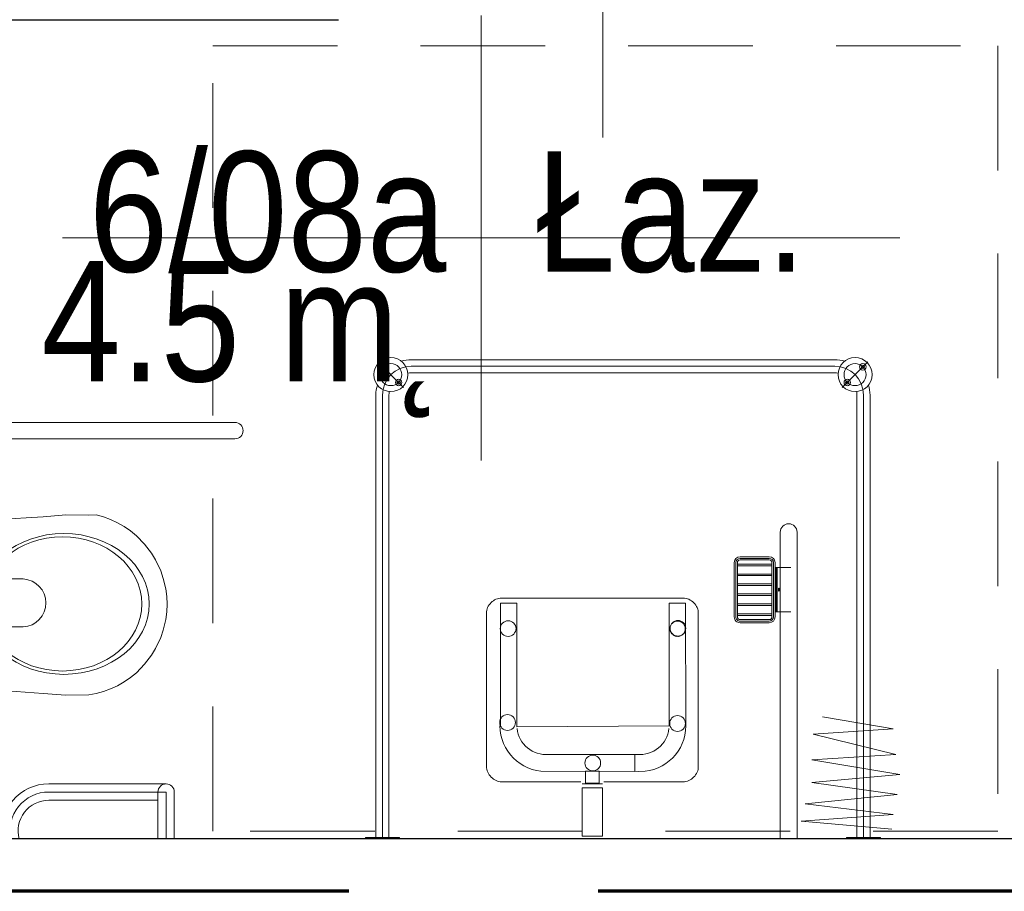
# Model space of a CAD drawing. Header units: centimetres. Extents: x -1631 to 21770, y -8842 to 3590.
# Tile 80 of 133: x 601 to 789, y 1006 to 1172. Entities that reach past the tile are written whole.
import ezdxf

# ---------------------------------------------------------------- set-up
doc = ezdxf.new("R2010")
doc.units = ezdxf.units.CM
doc.linetypes.add('Długa kreska', pattern=[142.875, 95.25, -47.625])
doc.linetypes.add('Ponad', pattern=[39.688, 23.813, -15.875])
for name, color, linetype, lineweight in [('A-ANNO-NOTE', 131, 'Continuous', 9), ('A-AREA-IDEN', 2, 'Continuous', 13), ('A-DETL', 90, 'Continuous', 9), ('A-FLOR-OVHD', 1, 'Ponad', 9), ('A-WALL', 113, 'Continuous', 13), ('P-SANR-FIXT', 6, 'Continuous', 9)]:
    doc.layers.add(name, color=color, linetype=linetype, lineweight=lineweight)
doc.styles.add('Arial_11', font='arial.ttf', dxfattribs={"width": 0.85, "height": 23})

# ---------------------------------------------------------------- blocks, each defined once
blk = doc.blocks.new('miska ustępowa dla N_35_5x54 wisząca koło narożna - Type 1-V7-6_piętro IV __13_80 m_ - stan projektowany')
at = {"layer": 'P-SANR-FIXT'}
for p, q in [((-1.4, -3.75), (-4.56, -48.31)), ((29.22, -48.31), (26.4, -3.75)), ((44.09, -84.95), (44.09, -3.75)), ((47.21, -84.95), (47.21, -3.75)), ((3.32, -30.06), (6.14, -30.06)), ((4.69, -28.65), (4.69, -31.45)), ((18.43, -30.06), (21.25, -30.06)), ((19.8, -28.65), (19.8, -31.45)), ((8.17, -39.35), (8.17, -44.47)), ((16.4, -38.08), (9.09, -38.08)), ((17.32, -44.47), (17.32, -39.35)), ((-4.56, -48.31), (-4.88, -52.64)), ((29.58, -52.64), (29.22, -48.31)), ((-24.94, -49.38), (-24.94, -70.25)), ((-23.38, -49.38), (-23.38, -71.81)), ((-21.82, -49.38), (-21.82, -71.81)), ((-4.88, -52.64), (-4.82, -57.07)), ((29.53, -57.07), (29.58, -52.64)), ((-4.82, -57.07), (-4.57, -58.43)), ((29.57, -58.43), (29.53, -57.07)), ((-4.57, -58.43), (-4.19, -59.84)), ((-4.19, -59.84), (-3.69, -61.21)), ((28.69, -61.21), (29.19, -59.84)), ((29.19, -59.84), (29.57, -58.43)), ((-3.69, -61.21), (-3.07, -62.53)), ((28.07, -62.53), (28.69, -61.21)), ((-3.07, -62.53), (-2.34, -63.8)), ((-2.34, -63.8), (-1.51, -65.01)), ((26.51, -65.01), (27.34, -63.8)), ((27.34, -63.8), (28.07, -62.53)), ((-1.51, -65.01), (-0.58, -66.14)), ((25.58, -66.14), (26.51, -65.01)), ((-0.58, -66.14), (1.02, -67.71)), ((1.02, -67.71), (2.75, -69.02)), ((22.25, -69.02), (23.98, -67.71)), ((23.98, -67.71), (25.58, -66.14)), ((2.75, -69.02), (4.01, -69.78)), ((20.99, -69.78), (22.25, -69.02)), ((-32.35, -70.25), (-23.38, -70.25)), ((4.01, -69.78), (6.13, -70.8)), ((6.13, -70.8), (7.56, -71.26)), ((7.56, -71.26), (9.56, -71.73)), ((15.44, -71.73), (17.44, -71.26)), ((17.44, -71.26), (18.87, -70.8)), ((18.87, -70.8), (20.99, -69.78)), ((-23.38, -71.81), (-32.35, -71.81)), ((-23.38, -73.37), (-32.35, -73.37)), ((9.56, -71.73), (11.02, -71.92)), ((11.02, -71.92), (12.5, -72)), ((12.5, -72), (13.98, -71.92)), ((13.98, -71.92), (15.44, -71.73))]:
    blk.add_line(p, q, dxfattribs=at)
for centre in [(4.69, -30.06), (19.8, -30.06)]:
    blk.add_circle(centre, 0.825, dxfattribs=at)
for centre, radius, start, end in [((9.34, -39.23), 1.17, 102.2339, 185.8899), ((16.15, -39.23), 1.17, 354.1101, 77.7661), ((-30.79, -49.38), 8.97, 0, 99.9996), ((-30.79, -49.38), 7.41, 0, 102.1327), ((-30.79, -49.38), 5.85, 0, 105.4382), ((12.74, -44.25), 4.58, 182.8022, 357.1978), ((-23.38, -71.81), 1.56, 0, 90), ((-23.38, -71.81), 1.56, 270, 0), ((45.65, -84.95), 1.56, 180, 360)]:
    blk.add_arc(centre, radius, start, end, dxfattribs=at)
for centre, major_axis, ratio in [((12.55, -52.26), (0, 16.33), 0.823529), ((12.55, -52.01), (0, 15.16), 0.845174)]:
    blk.add_ellipse(centre, major_axis=major_axis, ratio=ratio, dxfattribs=at)
blk = doc.blocks.new('brodzik natryskowy dla N - Type 1-2359079-6_piętro IV __13_80 m_ - stan projektowany')
at = {"layer": 'P-SANR-FIXT'}
for p, q in [((-42.55, -7.8), (-42.55, -7.5)), ((-39.3, -7.5), (-39.3, -92.3)), ((-36.05, -7.5), (-36.05, -7.8)), ((49.36, -7.8), (49.36, -7.5)), ((52.61, -7.5), (52.61, -92.5)), ((55.86, -7.5), (55.86, -7.8)), ((-44.73, -9.36), (-27.37, -10.89)), ((-36.05, -7.8), (-42.55, -7.8)), ((-40.55, -7.8), (-40.55, -92.3)), ((-38.05, -7.8), (-38.05, -92.3)), ((-26.61, -7.7), (-26.61, -66.1)), ((-23.41, -66.1), (-23.41, -7.7)), ((14.45, -8.02), (10.54, -8.02)), ((10.54, -8.02), (10.54, -17.29)), ((14.45, -8.02), (14.45, -17.29)), ((55.86, -7.8), (49.36, -7.8)), ((51.36, -7.8), (51.36, -92.3)), ((53.86, -7.8), (53.86, -92.3)), ((-27.37, -10.89), (-44.99, -12.17)), ((-44.99, -12.17), (-28.14, -14.21)), ((-28.14, -14.21), (-45.75, -16)), ((-45.75, -16), (-29.41, -18.3)), ((-29.41, -18.3), (-46.26, -19.83)), ((-6.17, -18.77), (-6.41, -18.93)), ((-5.92, -18.64), (-6.17, -18.77)), ((-5.66, -18.53), (-5.92, -18.64)), ((-5.39, -18.45), (-5.66, -18.53)), ((-5.12, -18.4), (-5.39, -18.45)), ((-4.84, -18.38), (-5.12, -18.4)), ((10.32, -18.38), (-4.84, -18.38)), ((10.54, -17.29), (14.45, -17.29)), ((14.44, -18.04), (10.55, -18.01)), ((13.8, -18.17), (11.19, -18.17)), ((11.19, -18.17), (11.19, -20.44)), ((13.8, -20.44), (13.8, -18.17)), ((30.14, -18.38), (14.73, -18.38)), ((30.36, -18.45), (30.1, -18.4)), ((30.62, -18.53), (30.14, -18.38)), ((30.87, -18.64), (30.62, -18.53)), ((31.12, -18.78), (30.87, -18.64)), ((31.36, -18.94), (31.12, -18.78)), ((-46.26, -19.83), (-29.41, -22.64)), ((-7.62, -20.51), (-7.7, -20.78)), ((-7.51, -20.25), (-7.62, -20.51)), ((-7.38, -20), (-7.51, -20.25)), ((-7.23, -19.75), (-7.38, -20)), ((-7.05, -19.52), (-7.23, -19.75)), ((-6.85, -19.31), (-7.05, -19.52)), ((-6.64, -19.11), (-6.85, -19.31)), ((-6.41, -18.93), (-6.64, -19.11)), ((0.75, -20.79), (1.58, -20.57)), ((1.58, -20.57), (2.44, -20.44)), ((2.44, -20.44), (4.41, -20.39)), ((22.33, -20.44), (3.78, -20.39)), ((4.41, -20.39), (4.41, -23.62)), ((11.19, -20.44), (13.8, -20.44)), ((23.2, -20.57), (22.33, -20.44)), ((24.03, -20.79), (23.2, -20.57)), ((31.59, -19.12), (31.36, -18.94)), ((31.81, -19.32), (31.59, -19.12)), ((32.01, -19.54), (31.81, -19.32)), ((32.19, -19.77), (32.01, -19.54)), ((32.35, -20.02), (32.19, -19.77)), ((32.49, -20.27), (32.35, -20.02)), ((32.6, -20.54), (32.49, -20.27)), ((32.68, -20.81), (32.6, -20.54)), ((-7.7, -20.78), (-7.74, -21.05)), ((-7.74, -21.05), (-7.74, -50.59)), ((-2.82, -22.95), (-2.2, -22.39)), ((-2.2, -22.39), (-1.53, -21.88)), ((-1.53, -21.88), (-0.81, -21.45)), ((-0.81, -21.45), (-0.05, -21.08)), ((-0.05, -21.08), (0.75, -20.79)), ((24.83, -21.08), (24.03, -20.79)), ((25.59, -21.45), (24.83, -21.08)), ((26.31, -21.88), (25.59, -21.45)), ((26.98, -22.39), (26.31, -21.88)), ((27.59, -22.95), (26.98, -22.39)), ((32.74, -21.08), (32.68, -20.81)), ((32.74, -21.36), (32.74, -21.08)), ((32.74, -50.88), (32.74, -21.36)), ((-29.41, -22.64), (-45.5, -23.66)), ((-45.5, -23.66), (-29.67, -27.5)), ((-4.32, -24.95), (-3.88, -24.24)), ((-3.88, -24.24), (-3.38, -23.57)), ((-3.38, -23.57), (-2.82, -22.95)), ((0.76, -24.29), (0.31, -24.56)), ((1.25, -24.05), (0.76, -24.29)), ((1.76, -23.86), (1.25, -24.05)), ((2.29, -23.73), (1.76, -23.86)), ((2.84, -23.64), (2.29, -23.73)), ((3.4, -23.61), (2.84, -23.64)), ((4.41, -23.62), (3.4, -23.61)), ((3.78, -23.62), (21.37, -23.62)), ((21.37, -23.62), (21.94, -23.64)), ((21.94, -23.64), (22.49, -23.73)), ((22.49, -23.73), (23.02, -23.86)), ((23.02, -23.86), (23.53, -24.05)), ((23.53, -24.05), (24.01, -24.29)), ((24.01, -24.29), (24.47, -24.56)), ((28.16, -23.57), (27.59, -22.95)), ((28.66, -24.24), (28.16, -23.57)), ((29.09, -24.95), (28.66, -24.24)), ((-4.98, -26.51), (-4.68, -25.72)), ((-4.68, -25.72), (-4.32, -24.95)), ((-1.19, -26.06), (-1.47, -26.52)), ((-0.87, -25.64), (-1.19, -26.06)), ((-0.51, -25.24), (-0.87, -25.64)), ((-0.12, -24.88), (-0.51, -25.24)), ((0.31, -24.56), (-0.12, -24.88)), ((24.47, -24.56), (24.89, -24.88)), ((24.89, -24.88), (25.29, -25.24)), ((25.29, -25.24), (25.65, -25.64)), ((25.65, -25.64), (25.96, -26.06)), ((25.96, -26.06), (26.24, -26.52)), ((29.46, -25.72), (29.09, -24.95)), ((29.75, -26.51), (29.46, -25.72)), ((-29.67, -27.5), (-44.99, -28.52)), ((-5.37, -29.1), (-5.32, -28.21)), ((-5.32, -28.21), (-5.19, -27.35)), ((-5.19, -27.35), (-4.98, -26.51)), ((-2.03, -28.05), (-2.11, -28.6)), ((-1.89, -27.51), (-2.03, -28.05)), ((-1.71, -27.01), (-1.89, -27.51)), ((-1.47, -26.52), (-1.71, -27.01)), ((26.24, -26.52), (26.48, -27.01)), ((26.48, -27.01), (26.66, -27.51)), ((26.66, -27.51), (26.8, -28.05)), ((26.8, -28.05), (26.88, -28.6)), ((29.97, -27.35), (29.75, -26.51)), ((30.1, -28.21), (29.97, -27.35)), ((30.15, -29.1), (30.1, -28.21)), ((-44.99, -28.52), (-31.46, -30.82)), ((-5.29, -52.53), (-5.37, -29.1)), ((26.92, -28.93), (-2.15, -29.13)), ((-2.15, -29.13), (-2.15, -52.53)), ((26.92, -52.53), (26.92, -28.93)), ((30.07, -29.13), (30.07, -52.53)), ((-5.07, -46.95), (-5.13, -47.08)), ((-4.99, -46.83), (-5.07, -46.95)), ((-4.91, -46.71), (-4.99, -46.83)), ((-4.81, -46.61), (-4.91, -46.71)), ((-4.71, -46.52), (-4.81, -46.61)), ((-4.6, -46.43), (-4.71, -46.52)), ((-4.48, -46.36), (-4.6, -46.43)), ((-4.35, -46.3), (-4.48, -46.36)), ((-4.21, -46.25), (-4.35, -46.3)), ((-4.07, -46.21), (-4.21, -46.25)), ((-3.93, -46.19), (-4.07, -46.21)), ((-3.78, -46.18), (-3.93, -46.19)), ((-3.48, -46.21), (-3.63, -46.19)), ((-3.34, -46.25), (-3.48, -46.21)), ((-3.21, -46.3), (-3.34, -46.25)), ((-3.08, -46.36), (-3.21, -46.3)), ((-2.96, -46.43), (-3.08, -46.36)), ((-2.85, -46.52), (-2.96, -46.43)), ((-2.74, -46.61), (-2.85, -46.52)), ((-2.65, -46.71), (-2.74, -46.61)), ((-2.56, -46.83), (-2.65, -46.71)), ((-2.49, -46.95), (-2.56, -46.83)), ((-2.43, -47.08), (-2.49, -46.95)), ((-21.31, -48.8), (-15.71, -48.8)), ((-5.23, -47.5), (-5.24, -47.65)), ((-5.24, -47.65), (-5.23, -47.79)), ((-5.21, -47.35), (-5.23, -47.5)), ((-5.23, -47.79), (-5.21, -47.94)), ((-5.18, -47.21), (-5.21, -47.35)), ((-5.21, -47.94), (-5.18, -48.08)), ((-5.13, -47.08), (-5.18, -47.21)), ((-5.18, -48.08), (-5.13, -48.21)), ((-5.13, -48.21), (-5.07, -48.34)), ((-5.07, -48.34), (-4.99, -48.46)), ((-4.99, -48.46), (-4.91, -48.58)), ((-4.91, -48.58), (-4.81, -48.68)), ((-4.81, -48.68), (-4.71, -48.77)), ((-4.71, -48.77), (-4.6, -48.86)), ((-4.6, -48.86), (-4.48, -48.93)), ((-3.08, -48.93), (-2.96, -48.86)), ((-2.96, -48.86), (-2.85, -48.77)), ((-2.85, -48.77), (-2.74, -48.68)), ((-2.74, -48.68), (-2.65, -48.58)), ((-2.65, -48.58), (-2.56, -48.46)), ((-2.56, -48.46), (-2.49, -48.34)), ((-2.49, -48.34), (-2.43, -48.21)), ((-2.38, -47.21), (-2.43, -47.08)), ((-2.43, -48.21), (-2.38, -48.08)), ((-2.34, -47.35), (-2.38, -47.21)), ((-2.38, -48.08), (-2.34, -47.94)), ((-2.32, -47.5), (-2.34, -47.35)), ((-2.34, -47.94), (-2.32, -47.79)), ((-2.31, -47.65), (-2.32, -47.5)), ((-2.32, -47.79), (-2.31, -47.65)), ((-22.41, -60.3), (-22.41, -49.9)), ((-22.11, -60.3), (-22.11, -49.9)), ((-21.81, -60.3), (-21.81, -49.9)), ((-21.81, -50.2), (-15.21, -50.2)), ((-21.81, -50.5), (-15.21, -50.5)), ((-21.31, -49.1), (-15.71, -49.1)), ((-21.31, -49.4), (-15.71, -49.4)), ((-15.21, -49.9), (-15.21, -60.3)), ((-14.91, -49.9), (-14.91, -60.3)), ((-14.61, -49.9), (-14.61, -60.3)), ((-7.74, -50.59), (-7.74, -50.87)), ((-4.48, -48.93), (-4.35, -48.99)), ((-4.35, -48.99), (-4.21, -49.04)), ((-4.21, -49.04), (-4.07, -49.08)), ((-4.07, -49.08), (-3.93, -49.1)), ((-3.93, -49.1), (-3.78, -49.11)), ((-3.78, -49.11), (-3.63, -49.1)), ((-3.63, -49.1), (-3.48, -49.08)), ((-3.48, -49.08), (-3.34, -49.04)), ((-3.34, -49.04), (-3.21, -48.99)), ((-3.21, -48.99), (-3.08, -48.93)), ((-22.41, -50.85), (-25.41, -50.85)), ((-22.81, -59.35), (-22.81, -50.85)), ((-22.61, -59.35), (-22.61, -50.85)), ((-21.81, -52.1), (-15.21, -52.1)), ((-21.81, -52.4), (-15.21, -52.4)), ((-7.74, -50.87), (-7.7, -51.14)), ((-7.7, -51.14), (-7.62, -51.41)), ((-7.62, -51.41), (-7.52, -51.68)), ((-7.52, -51.68), (-7.4, -51.93)), ((-7.4, -51.93), (-7.25, -52.17)), ((-7.25, -52.17), (-7.07, -52.4)), ((-7.07, -52.4), (-6.88, -52.61)), ((-6.88, -52.61), (-6.67, -52.81)), ((-2.15, -52.53), (-5.29, -52.53)), ((26.92, -52.53), (30.07, -52.53)), ((31.64, -52.84), (31.85, -52.64)), ((31.85, -52.64), (32.05, -52.43)), ((32.05, -52.43), (32.22, -52.21)), ((32.22, -52.21), (32.38, -51.96)), ((32.38, -51.96), (32.51, -51.71)), ((32.51, -51.71), (32.61, -51.44)), ((32.61, -51.44), (32.69, -51.17)), ((32.69, -51.17), (32.74, -50.88)), ((-21.81, -54), (-15.21, -54)), ((-21.81, -54.3), (-15.21, -54.3)), ((-6.67, -52.81), (-6.44, -52.99)), ((-6.44, -52.99), (-6.2, -53.14)), ((-6.2, -53.14), (-5.95, -53.27)), ((-5.95, -53.27), (-5.69, -53.38)), ((-5.69, -53.38), (-5.41, -53.46)), ((-5.41, -53.46), (-5.13, -53.51)), ((-5.13, -53.51), (29.82, -53.51)), ((29.82, -53.51), (30.1, -53.51)), ((30.1, -53.51), (30.38, -53.46)), ((30.38, -53.46), (30.65, -53.39)), ((30.65, -53.39), (30.92, -53.28)), ((30.92, -53.28), (31.17, -53.16)), ((31.17, -53.16), (31.41, -53.01)), ((31.41, -53.01), (31.64, -52.84)), ((-21.81, -55.9), (-15.21, -55.9)), ((-21.81, -56.2), (-15.21, -56.2)), ((-21.81, -57.8), (-15.21, -57.8)), ((-21.81, -58.1), (-15.21, -58.1)), ((-22.41, -59.35), (-25.41, -59.35)), ((-21.81, -59.7), (-15.21, -59.7)), ((-21.81, -60), (-15.21, -60)), ((-15.71, -60.8), (-21.31, -60.8)), ((-15.71, -61.1), (-21.31, -61.1)), ((-15.71, -61.4), (-21.31, -61.4)), ((-35.25, -93.75), (-40.13, -98.63)), ((48.56, -93.75), (53.43, -98.63)), ((47.11, -96.55), (-33.8, -96.55)), ((-33.8, -97.8), (47.11, -97.8)), ((47.11, -99.05), (-33.8, -99.05))]:
    blk.add_line(p, q, dxfattribs=at)
for centre, radius in [((12.42, -22), 1.5), ((-3.77, -29.55), 1.5), ((28.71, -29.74), 1.5), ((-3.85, -47.74), 1.5), ((28.59, -47.68), 1.5), ((-37.69, -96.19), 3.25), ((51, -96.19), 3.25), ((-37.69, -96.19), 2.1), ((-36.21, -94.7), 0.62), ((-36.21, -94.7), 0.32), ((49.51, -94.7), 0.62), ((51, -96.19), 2.1), ((49.51, -94.7), 0.32), ((-39.18, -97.67), 0.62), ((-39.18, -97.67), 0.32), ((52.48, -97.67), 0.62), ((52.48, -97.67), 0.32)]:
    blk.add_circle(centre, radius, dxfattribs=at)
for centre, radius, start, end in [((-21.31, -49.9), 1.1, 90, 180), ((-15.71, -49.9), 1.1, 360, 90), ((-21.31, -49.9), 0.8, 90, 180), ((-21.31, -49.9), 0.5, 90, 180), ((-15.71, -49.9), 0.8, 360, 90), ((-15.71, -49.9), 0.5, 360, 90), ((-21.31, -60.3), 1.1, 180, 270), ((-21.31, -60.3), 0.8, 180, 270), ((-21.31, -60.3), 0.5, 180, 270), ((-15.71, -60.3), 0.5, 270, 360), ((-15.71, -60.3), 0.8, 270, 360), ((-15.71, -60.3), 1.1, 270, 360), ((-25.01, -66.1), 1.6, 180, 360), ((-33.8, -92.3), 6.75, 180, 196.4965), ((-33.8, -92.3), 5.5, 180, 270), ((-33.8, -92.3), 4.25, 180, 188.8511), ((47.11, -92.3), 5.5, 270, 360), ((47.11, -92.3), 4.25, 351.1489, 360), ((47.11, -92.3), 6.75, 343.5035, 360), ((-33.8, -92.3), 4.25, 261.1489, 270), ((47.11, -92.3), 4.25, 270, 278.8511), ((-33.8, -92.3), 6.75, 253.5035, 270), ((47.11, -92.3), 6.75, 270, 286.4965)]:
    blk.add_arc(centre, radius, start, end, dxfattribs=at)
blk.add_ellipse((-23.14, -55.1), major_axis=(0, 0.325), ratio=0.224951, dxfattribs=at)
blk = doc.blocks.new('METKA_POMIESZCZENIA2 - Rozbudowana krótka - bez ramki-2403173-6_piętro IV __13_80 m_ - stan projektowany')
at = {"layer": 'A-AREA-IDEN'}
for p, q in [((0, 0.425), (0, 0)), ((0.0976, 0), (-0.8, 0)), ((-0.8, 0), (0.8, 0)), ((0, 0), (0, -0.425))]:
    blk.add_line(p, q, dxfattribs=at)

msp = doc.modelspace()

# ---------------------------------------------------------------- linework, layer by layer
at = {"layer": 'A-ANNO-NOTE', "lineweight": 13}
msp.add_line((712.38, 1149.83), (712.38, 1239.83), dxfattribs=at)
msp.add_line((712.38, 1149.83), (712.38, 1239.83), dxfattribs=at)
at = {"layer": 'A-DETL', "linetype": 'Długa kreska', "lineweight": 70}
msp.add_line((1235.38, 1005.83), (294.38, 1005.83), dxfattribs=at)
at = {"layer": 'A-FLOR-OVHD'}
for p, q in [((637.87, 1167.33), (787.87, 1167.33)), ((637.87, 1017.33), (637.87, 1167.33)), ((787.87, 1167.33), (787.87, 1017.33)), ((787.87, 1017.33), (637.87, 1017.33))]:
    msp.add_line(p, q, dxfattribs=at)
at = {"layer": 'A-WALL', "color": 7, "lineweight": 25}
for p, q in [((560.88, 1172.33), (661.88, 1172.33)), ((850.38, 1015.83), (560.88, 1015.83))]:
    msp.add_line(p, q, dxfattribs=at)

# ---------------------------------------------------------------- block references
at = {"layer": 'A-AREA-IDEN', "xscale": 99.99999999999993, "yscale": 99.99999999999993, "zscale": 99.99999999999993}
msp.add_blockref('METKA_POMIESZCZENIA2 - Rozbudowana krótka - bez ramki-2403173-6_piętro IV __13_80 m_ - stan projektowany', (689.15, 1130.63), dxfattribs=at)
at = {"layer": 'P-SANR-FIXT'}
for name, p, rotation in [('brodzik natryskowy dla N - Type 1-2359079-6_piętro IV __13_80 m_ - stan projektowany', (722.88, 1008.33), 180), ('miska ustępowa dla N_35_5x54 wisząca koło narożna - Type 1-V7-6_piętro IV __13_80 m_ - stan projektowany', (557.13, 1048.17), 90.00000000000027)]:
    msp.add_blockref(name, p, dxfattribs=dict(at, rotation=rotation))

# ---------------------------------------------------------------- texts
at = {"layer": 'A-AREA-IDEN', "char_height": 23, "line_spacing_factor": 0.936439, "style": 'Arial_11'}
for s, insert, width, attachment_point in [('\\pt84.99995,169.9999,255.00008,340.00003,424.99998,509.99993,595.00011,680.00006,765.00001,849.99996,934.99991,1020.00009,1105.00004,1189.99999,1274.99994,1359.99989,1445.00007,1530.00002,1614.99997,1699.99992,1785.0001,1870.00005,1955,2039.99995,2124.9999,2210.00008,2295.00003,2379.99998,2464.99993,2550.00011,2635.00006,2720.00001;Łaz.', (699.58, 1123.85), 51.765, 7), ('\\pt84.99995,169.9999,255.00008,340.00003,424.99998,509.99993,595.00011,680.00006,765.00001,849.99996,934.99991,1020.00009,1105.00004,1189.99999,1274.99994,1359.99989,1445.00007,1530.00002,1614.99997,1699.99992,1785.0001,1870.00005,1955,2039.99995,2124.9999,2210.00008,2295.00003,2379.99998,2464.99993,2550.00011,2635.00006,2720.00001;6/08a', (682.5, 1123.85), 68, 9), ('\\pt84.99995,169.9999,255.00008,340.00003,424.99998,509.99993,595.00011,680.00006,765.00001,849.99996,934.99991,1020.00009,1105.00004,1189.99999,1274.99994,1359.99989,1445.00007,1530.00002,1614.99997,1699.99992,1785.0001,1870.00005,1955,2039.99995,2124.9999,2210.00008,2295.00003,2379.99998,2464.99993,2550.00011,2635.00006,2720.00001;4.5 m˛', (682.5, 1126.24), 76.5, 3)]:
    msp.add_mtext(s, dxfattribs=dict(at, insert=insert, width=width, attachment_point=attachment_point))

doc.saveas('drawing.dxf')
